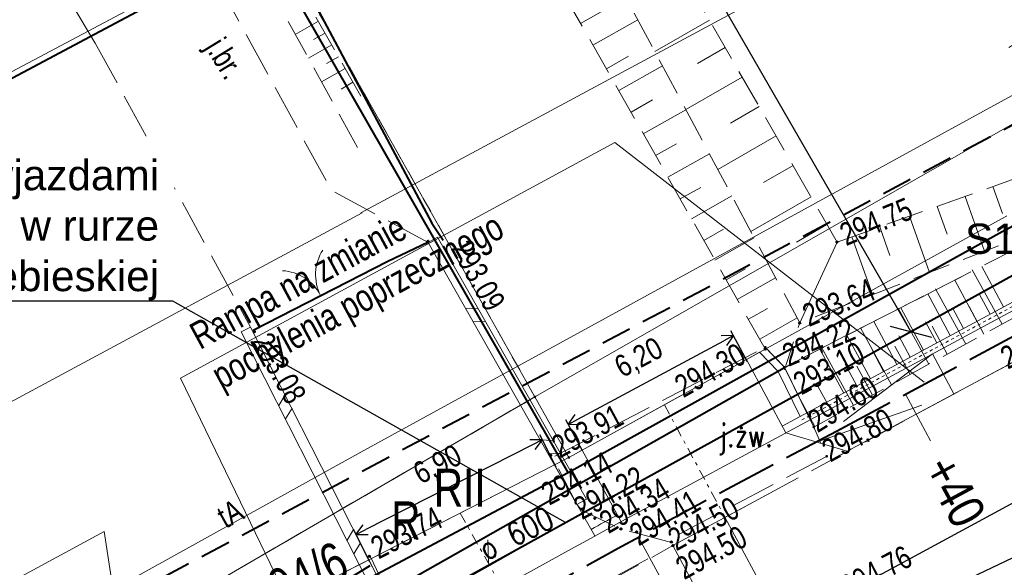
# Model space of a CAD drawing. Header units: metres. Extents: x 7437415 to 7437762, y 5556624 to 5556902.
# Tile 27 of 41: x 7437613 to 7437646, y 5556741 to 5556759. Entities that reach past the tile are written whole.
import ezdxf
from ezdxf import colors
from ezdxf.entities.mleader import LeaderData, LeaderLine
from ezdxf.math import Vec2, Vec3

# ---------------------------------------------------------------- set-up
doc = ezdxf.new("R2010")
doc.units = ezdxf.units.M
doc.header["$MEASUREMENT"] = 0
for name, pattern in [('0.5_0.5', [1.5, 0.5, -0.5, 0.5]), ('314-500', [2.5, 2, -0.5]), ('BUBZ01-500', [1.75, 1.25, -0.5]), ('DGN Style 2', [6.14715, 3.68829, -2.45886]), ('DGN Style 3', [8.60601, 6.14715, -2.45886]), ('DGN Style 4', [0.717182, 0.358367, -0.179184, 0.000447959, -0.179184]), ('EGBU01-500', [1, 0.5, -0.5]), ('KTCR02-500', [1.5, 1, -0.5]), ('KTJZ01-500', [2, 1.5, -0.5])]:
    doc.linetypes.add(name, pattern=pattern)
doc.layers.get('0').update_dxf_attribs({"color": 250, "lineweight": 5})
for name, color, linetype, lineweight in [('!!_robocza', 2, 'Continuous', 30), ('203-Punkt załamania granicy działki nie stabilizowany', 7, 'Continuous', 5), ('905-Brama w ogrodzeniu', 7, 'Continuous', 5), ('BUBZ01', 250, 'Continuous', 5), ('BUBZ01_1', 250, 'Continuous', 5), ('BUIB02_01', 250, 'Continuous', 5), ('BUIB05_01', 250, 'Continuous', 5), ('BUUD02_01', 250, 'Continuous', 5), ('D_balustrada', 7, '0.5_0.5', 20), ('D_kilometraz', 7, 'Continuous', 13), ('D_krawedz swobodna jezdni', 7, 'DGN Style 2', 20), ('D_kraweznik', 7, 'Continuous', 20), ('D_kraweznik obnizony', 7, 'DGN Style 2', 20), ('D_obrzeze', 7, 'Continuous', 20), ('D_opis trasy', 7, 'Continuous', 13), ('D_opisy', 7, 'Continuous', 13), ('D_osie', 1, 'DGN Style 4', 20), ('D_pobocze', 7, 'Continuous', 13), ('D_rampa', 7, 'DGN Style 2', 20), ('D_skarpa', 7, 'DGN Style 3', 20), ('D_skarpa-symbol', 7, 'Continuous', 20), ('D_wymiary', 7, 'Continuous', 13), ('EGBD03', 250, 'Continuous', 5), ('EGBK02', 250, 'Continuous', 5), ('EGBP04_03', 250, 'Continuous', 5), ('EGBU01', 250, 'Continuous', 5), ('Elektryka_kanalizacja_technologiczna', 1, '314-500', 40), ('Elektryka_opisy_kabli', 7, 'Continuous', 13), ('Elektryka_opisy_slupow', 6, 'Continuous', 13), ('ELEKTRYKA_TRASY', 1, 'Continuous', 40), ('KTJZ01', 250, 'Continuous', 5), ('KTKR01', 250, 'Continuous', 5), ('KTOK02', 250, 'Continuous', 5), ('KTOK05_01', 250, 'Continuous', 5), ('MPZP', 250, 'Continuous', 5), ('punkt wysokościowy sztuczny', 7, 'Continuous', 5), ('RTPW01', 250, 'Continuous', 5), ('RTPW02', 250, 'Continuous', 5), ('rzedne dla projektanta', 250, 'Continuous', 5), ('SUPE04', 250, 'Continuous', 5), ('SUPG_01', 250, 'Continuous', 5), ('SUPT_01', 250, 'Continuous', 5), ('SUPW_01', 250, 'Continuous', 5), ('Warstwa 14', 250, 'Continuous', 5)]:
    doc.layers.add(name, color=color, linetype=linetype, lineweight=lineweight)
doc.styles.add('ROMANS', font='arial.ttf', dxfattribs={"width": 0.8})
doc.styles.get("Standard").update_dxf_attribs({"font": 'txt.shx', "width": 0.75})
doc.styles.add('STYL_ARIAL', font='simplex.shx', dxfattribs={"width": 0.75, "oblique": 0.1})
doc.styles.add('Style-Arial Narrow', font='ARIALN.TTF')
doc.linetypes.add('KTOK05_01-500', pattern='A,3.75,[13,dgnlstyle-rozp_2015.shx,S=0.002778,R=0,X=0,Y=0],3.75', length=7.5)
doc.dimstyles.new('1-500', dxfattribs={"dimscale": 10, "dimtxt": 0.2, "dimasz": 0.07, "dimexe": 0, "dimexo": 0, "dimgap": 0.05, "dimtad": 1, "dimdec": 1, "dimzin": 0, "dimtxsty": 'ROMANS', "dimblk": 'ARCHTICK', "dimcen": 0.1, "dimclrt": 256, "dimadec": 0, "dimazin": 0, "dimtfac": 0.666667, "dimtdec": 1, "dimtofl": 0, "dimtmove": 1, "dimatfit": 2, "dimfxl": 0, "dimtolj": 1, "dimtzin": 0, "dimarcsym": 0})

# ---------------------------------------------------------------- blocks, each defined once
blk = doc.blocks.new('203')
at = {"layer": '203-Punkt załamania granicy działki nie stabilizowany', "linetype": 'Continuous', "lineweight": 13}
h = blk.add_hatch(color=96, dxfattribs=at)
edge = h.paths.add_edge_path()
edge.add_arc((0, 0), 0.45, 0, 360)
blk = doc.blocks.new('PW02')
at = {"layer": 'punkt wysokościowy sztuczny', "linetype": 'Continuous', "lineweight": 13}
h = blk.add_hatch(color=0, dxfattribs=at)
edge = h.paths.add_edge_path()
edge.add_arc((0, 0), 0.45, 0, 360)
blk = doc.blocks.new('905')
at = {"layer": '905-Brama w ogrodzeniu', "color": 0, "linetype": 'Continuous', "lineweight": 13}
for centre, start, end in [((-15, 0), 0, 60), ((15, 0), 120, 180)]:
    blk.add_arc(centre, 15, start, end, dxfattribs=at)
blk = doc.blocks.new('SUPE04')
at = {"layer": 'SUPE04', "color": 1, "linetype": 'Continuous', "lineweight": 13}
blk.add_line((5.25, 0), (0.25, 0), dxfattribs=at)
at = {"layer": 'SUPE04', "color": 1, "linetype": 'Continuous', "lineweight": 13, "flags": 128}
blk.add_lwpolyline([(3.9, 0.5), (4.766, 0), (3.9, -0.5)], dxfattribs=at)
blk = doc.blocks.new('_Oblique')
at = {"color": 0, "linetype": 'ByBlock', "lineweight": -2}
blk.add_line((-5, -5), (5, 5), dxfattribs=at)
blk = doc.blocks.new('TerminatorOpen')
at = {"color": 0, "linetype": 'ByBlock', "lineweight": -2}
for q in [(-1, 0.5), (-1, 0), (-1, -0.5)]:
    blk.add_line((0, 0), q, dxfattribs=at)
blk = doc.blocks.new('*D56')
at = {"layer": 'D_wymiary', "color": 0, "lineweight": -2}
for p, q in [((7437631.179, 5556743.903), (7437630.639, 5556744.965)), ((7437630.4, 5556744.641), (7437624.892, 5556741.84)), ((7437625.029, 5556740.775), (7437624.489, 5556741.837))]:
    blk.add_line(p, q, dxfattribs=at)
at = {"layer": 'Defpoints', "color": 0}
for p in [(7437631.261, 5556743.743), (7437624.571, 5556741.676), (7437625.111, 5556740.615)]:
    blk.add_point(p, dxfattribs=at)
at = {"layer": 'D_wymiary', "color": 0, "lineweight": -2, "xscale": 0.36, "yscale": 0.36, "zscale": 0.36}
for p, rotation in [((7437630.721, 5556744.805), 26.9605291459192), ((7437624.571, 5556741.676), 206.9605291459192)]:
    blk.add_blockref('TerminatorOpen', p, dxfattribs=dict(at, rotation=rotation))
at = {"layer": 'D_wymiary', "insert": (7437627.287, 5556743.947), "char_height": 0.72, "attachment_point": 5, "rotation": 26.9605, "style": 'Style-Arial Narrow'}
blk.add_mtext('6,90', dxfattribs=at)
blk = doc.blocks.new('*D57')
at = {"layer": 'D_wymiary', "color": 0, "lineweight": -2}
for p, q in [((7437637.505, 5556747.379), (7437636.952, 5556748.405)), ((7437631.9, 5556745.48), (7437636.72, 5556748.076)), ((7437632.05, 5556744.441), (7437631.497, 5556745.468))]:
    blk.add_line(p, q, dxfattribs=at)
at = {"layer": 'Defpoints', "color": 0}
for p in [(7437637.037, 5556748.247), (7437637.59, 5556747.22), (7437632.135, 5556744.283)]:
    blk.add_point(p, dxfattribs=at)
at = {"layer": 'D_wymiary', "color": 0, "lineweight": -2, "xscale": 0.36, "yscale": 0.36, "zscale": 0.36}
for p, rotation in [((7437637.037, 5556748.247), 28.30396688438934), ((7437631.583, 5556745.309), 208.3039668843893)]:
    blk.add_blockref('TerminatorOpen', p, dxfattribs=dict(at, rotation=rotation))
at = {"layer": 'D_wymiary', "insert": (7437633.934, 5556747.476), "char_height": 0.72, "attachment_point": 5, "rotation": 28.304, "style": 'Style-Arial Narrow'}
blk.add_mtext('6,20', dxfattribs=at)

msp = doc.modelspace()

# ---------------------------------------------------------------- linework, layer by layer
at = {"layer": '!!_robocza'}
msp.add_line((7437639.094, 5556747.391), (7437638.512, 5556747.055), dxfattribs=at)
at = {"layer": 'BUBZ01', "color": 7, "linetype": 'BUBZ01-500', "lineweight": 13}
for p, q in [((7437624.73, 5556756.153), (7437615.329, 5556772.723)), ((7437614.719, 5556772.404), (7437624.76, 5556754.212)), ((7437640.461, 5556751.33), (7437632.96, 5556764.373)), ((7437629.701, 5556762.587), (7437638.09, 5556747.805)), ((7437649.055, 5556752.478), (7437639.226, 5556748.664))]:
    msp.add_line(p, q, dxfattribs=at)
at = {"layer": 'BUBZ01', "color": 7, "linetype": 'BUBZ01-500', "lineweight": 13, "flags": 128}
for points in [[(7437631.291, 5556763.521), (7437639.226, 5556748.664), (7437638.726, 5556747.113)], [(7437649.055, 5556752.478), (7437665.84, 5556761.7), (7437669.56, 5556761.45), (7437655.14, 5556753.67), (7437639.69, 5556745.22), (7437638.72, 5556747.2), (7437649.055, 5556752.478)], [(7437640.461, 5556751.33), (7437648.35, 5556754.145)]]:
    msp.add_lwpolyline(points, dxfattribs=at)
at = {"layer": 'BUBZ01', "color": 7, "linetype": 'Continuous', "lineweight": 13, "flags": 128}
for points in [[(7437645.91, 5556748.62), (7437644.92, 5556750.42)], [(7437644.71, 5556747.96), (7437643.71, 5556749.79)], [(7437643.49, 5556747.3), (7437642.48, 5556749.15)], [(7437645.31, 5556748.29), (7437644.82, 5556749.2)], [(7437642.26, 5556746.62), (7437641.23, 5556748.5)], [(7437644.1, 5556747.63), (7437643.6, 5556748.55)], [(7437641, 5556745.94), (7437639.96, 5556747.84)], [(7437642.88, 5556746.96), (7437642.37, 5556747.89)], [(7437641.63, 5556746.28), (7437641.11, 5556747.23)], [(7437640.37, 5556745.59), (7437639.84, 5556746.55)], [(7437639.73, 5556745.24), (7437639.24, 5556746.14)]]:
    msp.add_lwpolyline(points, dxfattribs=at)
at = {"layer": 'BUBZ01_1', "color": 7, "linetype": 'Continuous', "lineweight": 13}
for p, q in [((7437632.742, 5556758.975), (7437631.992, 5556758.549)), ((7437622.565, 5556758.19), (7437623.328, 5556758.623)), ((7437633.88, 5556758.674), (7437632.399, 5556757.833)), ((7437634.44, 5556757.625), (7437636.244, 5556758.663)), ((7437623.165, 5556758.015), (7437623.55, 5556758.233)), ((7437622.998, 5556757.405), (7437623.771, 5556757.843)), ((7437623.603, 5556757.233), (7437623.992, 5556757.453)), ((7437633.573, 5556757.466), (7437632.842, 5556757.052)), ((7437635.85, 5556757.227), (7437636.767, 5556757.754)), ((7437634.691, 5556757.154), (7437633.249, 5556756.335)), ((7437623.432, 5556756.619), (7437624.213, 5556757.063)), ((7437624.078, 5556756.385), (7437624.472, 5556756.608)), ((7437635.463, 5556755.709), (7437637.326, 5556756.781)), ((7437634.367, 5556756.023), (7437633.655, 5556755.619)), ((7437635.468, 5556755.701), (7437634.062, 5556754.903)), ((7437636.939, 5556755.263), (7437637.886, 5556755.808)), ((7437635.162, 5556754.58), (7437634.468, 5556754.186)), ((7437636.522, 5556753.727), (7437638.446, 5556754.834)), ((7437636.244, 5556754.247), (7437634.875, 5556753.47)), ((7437638.028, 5556753.299), (7437639.006, 5556753.861)), ((7437635.957, 5556753.137), (7437635.281, 5556752.754)), ((7437645.92, 5556752.275), (7437645.603, 5556753.165)), ((7437636.985, 5556752.86), (7437635.651, 5556752.103)), ((7437637.615, 5556751.68), (7437639.603, 5556752.823)), ((7437645.331, 5556751.033), (7437644.687, 5556752.838)), ((7437644.098, 5556751.596), (7437643.772, 5556752.511)), ((7437643.518, 5556750.33), (7437642.856, 5556752.185)), ((7437636.715, 5556751.76), (7437636.057, 5556751.386)), ((7437639.118, 5556751.334), (7437640.126, 5556751.914)), ((7437642.206, 5556750.892), (7437641.87, 5556751.833)), ((7437637.726, 5556751.472), (7437636.427, 5556750.735)), ((7437640.461, 5556751.33), (7437639.226, 5556748.664)), ((7437641.635, 5556749.599), (7437640.954, 5556751.506)), ((7437637.438, 5556750.448), (7437636.797, 5556750.084)), ((7437638.432, 5556750.151), (7437637.166, 5556749.433)), ((7437638.16, 5556749.136), (7437637.536, 5556748.781)), ((7437639.138, 5556748.83), (7437637.905, 5556748.13))]:
    msp.add_line(p, q, dxfattribs=at)
at = {"layer": 'BUIB02_01', "color": 212, "linetype": 'Continuous', "lineweight": 40, "flags": 128}
msp.add_lwpolyline([(7437471.018, 5556680.168), (7437490.105, 5556682.798), (7437506.941, 5556685.963), (7437514.516, 5556687.29), (7437530.92, 5556693.586), (7437543.72, 5556699.172), (7437579.76, 5556716.205), (7437631.582, 5556743.722), (7437615.039, 5556772.576)], dxfattribs=at)
at = {"layer": 'BUIB02_01', "color": 7, "linetype": 'Continuous', "lineweight": 13, "flags": 128}
msp.add_lwpolyline([(7437638.09, 5556747.86), (7437638.72, 5556747.2), (7437639.69, 5556745.22)], dxfattribs=at)
at = {"layer": 'BUIB05_01', "color": 7, "linetype": 'Continuous', "lineweight": 40}
msp.add_line((7437638.72, 5556747.18), (7437623.98, 5556738.84), dxfattribs=at)
at = {"layer": 'BUUD02_01', "color": 7, "linetype": 'Continuous', "lineweight": 13, "flags": 128}
for points in [[(7437627.26, 5556751.49), (7437626.96, 5556751.32)], [(7437626.96, 5556751.32), (7437631.87, 5556742.67)], [(7437627.26, 5556751.49), (7437632.18, 5556742.84)], [(7437628.19, 5556749.15), (7437628.6, 5556749.13)], [(7437628.43, 5556748.71), (7437628.85, 5556748.7)], [(7437620.78, 5556748.37), (7437621.09, 5556748.52)], [(7437620.78, 5556748.37), (7437625.47, 5556739.12)], [(7437621.09, 5556748.52), (7437625.79, 5556739.28)], [(7437622.23, 5556746.29), (7437622.02, 5556745.94)], [(7437622.46, 5556745.85), (7437622.24, 5556745.5)], [(7437630.66, 5556744.8), (7437631.07, 5556744.78)], [(7437630.91, 5556744.36), (7437631.32, 5556744.35)], [(7437632.18, 5556742.84), (7437631.87, 5556742.67)], [(7437624.49, 5556741.84), (7437624.28, 5556741.49)], [(7437624.72, 5556741.4), (7437624.5, 5556741.04)]]:
    msp.add_lwpolyline(points, dxfattribs=at)
at = {"layer": 'D_kilometraz', "flags": 128}
for points in [[(7437643.547, 5556744.767), (7437642.717, 5556746.308)], [(7437634.746, 5556740.026), (7437633.911, 5556741.564)]]:
    msp.add_lwpolyline(points, dxfattribs=at)
at = {"layer": 'D_krawedz swobodna jezdni'}
for p, q in [((7437632.038, 5556744.461), (7437637.465, 5556747.453)), ((7437637.465, 5556747.453), (7437638.768, 5556745.033)), ((7437640.8, 5556744.423), (7437638.768, 5556745.033)), ((7437632.038, 5556744.461), (7437633.326, 5556742.1))]:
    msp.add_line(p, q, dxfattribs=at)
at = {"layer": 'D_kraweznik obnizony'}
msp.add_line((7437635.032, 5556741.317), (7437640.8, 5556744.423), dxfattribs=at)
at = {"layer": 'D_kraweznik obnizony', "extrusion": (0, 0, -1)}
msp.add_arc((-7437777.277, 5556477.184), 300, 59.64038, 61.69603, dxfattribs=at)
at = {"layer": 'D_obrzeze'}
for p, q in [((7437631.127, 5556743.978), (7437624.996, 5556740.841)), ((7437631.127, 5556743.978), (7437632.461, 5556741.628)), ((7437624.996, 5556740.841), (7437626.346, 5556738.186))]:
    msp.add_line(p, q, dxfattribs=at)
at = {"layer": 'D_obrzeze', "extrusion": (0, 0, -1)}
msp.add_arc((-7437777.277, 5556477.184), 301.5, 58.77848, 61.69603, dxfattribs=at)
at = {"layer": 'D_opis trasy', "flags": 128}
msp.add_lwpolyline([(7437635.032, 5556741.317), (7437637.188, 5556737.313)], dxfattribs=at)
at = {"layer": 'D_opisy'}
msp.add_line((7437636.758, 5556742.247), (7437650.799, 5556716.174), dxfattribs=at)
at = {"layer": 'D_opisy', "flags": 128}
for points in [[(7437643.339, 5556746.701), (7437633.122, 5556754.618), (7437618.777, 5556746.84), (7437624.045, 5556735.942)], [(7437617.73, 5556732.149), (7437616.253, 5556741.781), (7437601.909, 5556734.004), (7437610.566, 5556728.1)]]:
    msp.add_lwpolyline(points, dxfattribs=at)
at = {"layer": 'D_osie'}
for p, q in [((7437634.758, 5556745.961), (7437636.758, 5556742.247)), ((7437628.01, 5556742.383), (7437630.13, 5556738.618))]:
    msp.add_line(p, q, dxfattribs=at)
at = {"layer": 'D_pobocze'}
msp.add_line((7437637.465, 5556747.453), (7437637.903, 5556747.694), dxfattribs=at)
at = {"layer": 'D_pobocze', "flags": 128}
for points in [[(7437637.903, 5556747.694), (7437638.512, 5556747.055), (7437639.24, 5556745.571)], [(7437631.127, 5556743.978), (7437631.6, 5556744.22), (7437632.038, 5556744.461)], [(7437624.996, 5556740.841), (7437624.106, 5556740.385), (7437625.367, 5556737.907)]]:
    msp.add_lwpolyline(points, dxfattribs=at)
at = {"layer": 'D_pobocze', "extrusion": (0, 0, -1)}
msp.add_arc((-7437777.277, 5556477.184), 301.75, 61.29324, 61.48108, dxfattribs=at)
at = {"layer": 'D_rampa'}
for p, q in [((7437643.61, 5556747.641), (7437639.784, 5556744.728)), ((7437644.322, 5556746.32), (7437643.61, 5556747.641)), ((7437639.784, 5556744.728), (7437644.322, 5556746.32))]:
    msp.add_line(p, q, dxfattribs=at)
at = {"layer": 'D_skarpa-symbol', "flags": 128}
for points in [[(7437645.081, 5556748.717), (7437644.35, 5556750.075)], [(7437644.201, 5556748.243), (7437643.459, 5556749.62)], [(7437645.522, 5556748.954), (7437645.158, 5556749.628)], [(7437643.321, 5556747.768), (7437642.568, 5556749.165)], [(7437644.641, 5556748.48), (7437644.273, 5556749.164)], [(7437642.44, 5556747.294), (7437641.677, 5556748.71)], [(7437643.761, 5556748.006), (7437643.387, 5556748.699)], [(7437641.56, 5556746.82), (7437640.787, 5556748.255)], [(7437642.88, 5556747.531), (7437642.502, 5556748.235)], [(7437640.679, 5556746.346), (7437639.896, 5556747.801)], [(7437642, 5556747.057), (7437641.616, 5556747.77)], [(7437641.119, 5556746.583), (7437640.73, 5556747.306)]]:
    msp.add_lwpolyline(points, dxfattribs=at)
at = {"layer": 'EGBD03', "color": 96, "linetype": 'Continuous', "lineweight": 13, "flags": 128}
for points in [[(7437615.518, 5556772.822), (7437630.48, 5556746.22)], [(7437630.48, 5556746.22), (7437656.77, 5556761.25)], [(7437631.6, 5556744.22), (7437658.07, 5556758.81)], [(7437610.22, 5556734.46), (7437630.48, 5556746.22)], [(7437631.6, 5556744.22), (7437630.48, 5556746.22)], [(7437631.6, 5556744.22), (7437610.73, 5556733.54)]]:
    msp.add_lwpolyline(points, dxfattribs=at)
at = {"layer": 'EGBU01', "color": 96, "linetype": 'EGBU01-500', "lineweight": 13, "flags": 128}
for points in [[(7437630.48, 5556746.22), (7437615.518, 5556772.822)], [(7437615.518, 5556772.822), (7437630.48, 5556746.22)], [(7437610.22, 5556734.46), (7437630.48, 5556746.22)], [(7437630.48, 5556746.22), (7437610.22, 5556734.46)]]:
    msp.add_lwpolyline(points, dxfattribs=at)
at = {"layer": 'Elektryka_kanalizacja_technologiczna'}
msp.add_line((7437640.444, 5556745.084), (7437678.375, 5556765.511), dxfattribs=at)
at = {"layer": 'Elektryka_kanalizacja_technologiczna', "extrusion": (0, 0, -1)}
msp.add_arc((-7437794.519, 5556448.494), 334.223, 58.80006, 62.54863, dxfattribs=at)
at = {"layer": 'ELEKTRYKA_TRASY', "linetype": 'Continuous'}
msp.add_lwpolyline([(7437624.016, 5556736.97), (7437623.608, 5556737.72), (7437647.306, 5556750.81), (7437647.715, 5556750.008)], dxfattribs=at)
at = {"layer": 'KTJZ01', "color": 7, "linetype": 'KTJZ01-500', "lineweight": 13, "flags": 128}
for points in [[(7437615.96, 5556757.9), (7437614.981, 5556759.539), (7437611.786, 5556759.602), (7437602.283, 5556754.159)], [(7437626.96, 5556751.32), (7437623.76, 5556753.04), (7437620.36, 5556759.25)], [(7437615.96, 5556757.9), (7437621.09, 5556748.52)], [(7437635.25, 5556741.69), (7437640.12, 5556744.26), (7437639.69, 5556745.22), (7437638.72, 5556747.2), (7437638.09, 5556747.86), (7437631.07, 5556744.22), (7437631.87, 5556742.67)], [(7437635.04, 5556741.4), (7437633.32, 5556741.86), (7437632.04, 5556742.47), (7437631.87, 5556742.67)], [(7437625.46, 5556735.97), (7437625.8, 5556737.55), (7437625.97, 5556739.03), (7437625.05, 5556740.94)]]:
    msp.add_lwpolyline(points, dxfattribs=at)
at = {"layer": 'KTKR01', "color": 7, "linetype": 'Continuous', "lineweight": 30, "flags": 128}
msp.add_lwpolyline([(7437640.51, 5556739.6), (7437640.16, 5556738.69), (7437641.17, 5556738.48), (7437648.82, 5556742.13), (7437653.16, 5556744.23), (7437657.63, 5556746.81), (7437662, 5556749.63), (7437662.19, 5556750.54), (7437661.26, 5556750.83), (7437640.51, 5556739.6)], close=True, dxfattribs=at)
at = {"layer": 'KTOK05_01', "color": 7, "linetype": 'KTOK05_01-500', "lineweight": 40, "flags": 128}
for points in [[(7437616.56, 5556771.4), (7437620.83, 5556763.66), (7437627.08, 5556751.96)], [(7437627.08, 5556751.96), (7437627.45, 5556751.4)], [(7437621.18, 5556748.42), (7437625.62, 5556750.7), (7437626.94, 5556751.33)], [(7437625.03, 5556740.64), (7437623.56, 5556739.74)]]:
    msp.add_lwpolyline(points, dxfattribs=at)
at = {"layer": 'rzedne dla projektanta', "color": 7, "linetype": 'Continuous', "lineweight": 40}
for centre in [(7437626.95, 5556751.36), (7437640.46, 5556751.33), (7437639.23, 5556748.66), (7437621.21, 5556748.37), (7437638.09, 5556747.8), (7437631, 5556744.29), (7437632.05, 5556742.52), (7437632.46, 5556742.21), (7437633.32, 5556741.86), (7437633.84, 5556741.76), (7437634.99, 5556741.43), (7437635.04, 5556741.31), (7437625.01, 5556740.96)]:
    msp.add_circle(centre, 0.0225, dxfattribs=at)
at = {"layer": 'SUPG_01', "color": 52, "linetype": 'Continuous', "lineweight": 13, "flags": 128}
msp.add_lwpolyline([(7437505.33, 5556697.53), (7437509.719, 5556697.926), (7437522.113, 5556702.608), (7437540.72, 5556710.32), (7437572.53, 5556724.178), (7437601.779, 5556739.923), (7437624.775, 5556752.295)], dxfattribs=at)
at = {"layer": 'SUPT_01', "color": 30, "linetype": 'Continuous', "lineweight": 13, "flags": 128}
msp.add_lwpolyline([(7437624.834, 5556744.449), (7437603.973, 5556732.899), (7437579.114, 5556719.1), (7437574.314, 5556716.425), (7437544.39, 5556702.175), (7437531.441, 5556696.093), (7437491.469, 5556686.466), (7437485.362, 5556685.024)], dxfattribs=at)
at = {"layer": 'SUPW_01', "color": 5, "linetype": 'Continuous', "lineweight": 13, "flags": 128}
msp.add_lwpolyline([(7437624.519, 5556762.969), (7437600.44, 5556750.19), (7437586.81, 5556744.55), (7437574.29, 5556738.446), (7437539.95, 5556721.509), (7437526.12, 5556714.05), (7437502.465, 5556704.034), (7437498.34, 5556711.451)], dxfattribs=at)
at = {"layer": 'Warstwa 14', "color": 7, "linetype": 'Continuous', "lineweight": 13}
msp.add_line((7437628.947, 5556740.746), (7437628.922, 5556741.497), dxfattribs=at)

# ---------------------------------------------------------------- block references
at = {"layer": 'EGBP04_03', "color": 96, "linetype": 'Continuous', "lineweight": 13, "xscale": 0.1, "yscale": 0.1, "zscale": 0.1}
for p in [(7437630.48, 5556746.22), (7437631.6, 5556744.22)]:
    msp.add_blockref('203', p, dxfattribs=at)
at = {"layer": 'KTOK02', "color": 7, "linetype": 'Continuous', "lineweight": 13, "xscale": 0.1, "yscale": 0.1, "zscale": 0.1, "rotation": 27.079}
msp.add_blockref('905', (7437623.4, 5556749.57), dxfattribs=at)
at = {"layer": 'RTPW02', "color": 7, "linetype": 'Continuous', "lineweight": 13, "xscale": 0.1, "yscale": 0.1, "zscale": 0.1}
for p, rotation in [((7437638.09, 5556747.86), 29.451), ((7437639.69, 5556745.22), 31.95800000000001), ((7437640.12, 5556744.26), 28.387)]:
    msp.add_blockref('PW02', p, dxfattribs=dict(at, rotation=rotation))
msp.add_blockref('PW02', (7437638.72, 5556747.2), dxfattribs=at)
at = {"layer": 'SUPE04', "color": 1, "linetype": 'Continuous', "lineweight": 13, "rotation": 211.6509999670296}
msp.add_blockref('SUPE04', (7437650.6, 5556760.51), dxfattribs=at)

# ---------------------------------------------------------------- texts
at = {"layer": 'D_kilometraz', "insert": (7437643.784, 5556744.127), "char_height": 1.2, "attachment_point": 4, "rotation": 298.304, "line_spacing_factor": 1.6, "style": 'Style-Arial Narrow'}
msp.add_mtext('+40', dxfattribs=at)
at = {"layer": 'D_opisy', "insert": (7437618.992, 5556748.555), "char_height": 0.9, "attachment_point": 1, "rotation": 28.4667}
msp.add_mtext('\\fArial|b0|i0|c238238|p39;Rampa na zmianie\\Ppochylenia poprzecznego', dxfattribs=at)
at = {"layer": 'EGBD03', "color": 96, "linetype": 'Continuous', "lineweight": 30, "insert": (7437621.417, 5556738.905), "char_height": 1.25, "attachment_point": 7, "rotation": 25.5859, "line_spacing_factor": 0.6}
msp.add_mtext('\\FWORKING_1250;\\H1x;\\W0.8;304/6', dxfattribs=at)
at = {"layer": 'EGBK02', "color": 96, "linetype": 'Continuous', "lineweight": 30, "insert": (7437627.143, 5556743.849), "char_height": 1.25, "attachment_point": 1, "line_spacing_factor": 0.6}
msp.add_mtext('\\FWORKING_1250;\\H1x;\\W0.8;RII', dxfattribs=at)
at = {"layer": 'EGBU01', "color": 96, "linetype": 'Continuous', "lineweight": 30, "insert": (7437625.737, 5556741.52), "char_height": 1.25, "attachment_point": 7, "line_spacing_factor": 0.6}
msp.add_mtext('\\FWORKING_1250;\\H1x;\\W0.8;R', dxfattribs=at)
at = {"layer": 'KTJZ01', "color": 7, "linetype": 'Continuous', "lineweight": 13, "width": 0.8}
msp.add_text('j.żw.', height=0.75, dxfattribs=at).set_placement((7437636.565, 5556744.572))
at = {"layer": 'KTJZ01', "color": 7, "linetype": 'Continuous', "lineweight": 13, "insert": (7437620.21, 5556758.16), "char_height": 0.75, "attachment_point": 1, "rotation": 301.501, "line_spacing_factor": 0.6}
msp.add_mtext('\\FWORKING_1250;\\H1x;\\W0.8;j.br.', dxfattribs=at)
at = {"layer": 'RTPW01', "color": 7, "linetype": 'Continuous', "lineweight": 13, "char_height": 0.75, "attachment_point": 7, "line_spacing_factor": 0.6}
for s, insert, rotation in [('\\FWORKING_1250;\\H1x;\\W0.8;293.10', (7437639.287, 5556746.259), 27.824), ('\\FWORKING_1250;\\H1x;\\W0.8;294.30', (7437635.386, 5556746.166), 29.451), ('\\FWORKING_1250;\\H1x;\\W0.8;294.60', (7437639.822, 5556745.008), 31.958), ('\\FWORKING_1250;\\H1x;\\W0.8;294.80', (7437640.239, 5556744.04), 28.387)]:
    msp.add_mtext(s, dxfattribs=dict(at, insert=insert, rotation=rotation))
at = {"layer": 'rzedne dla projektanta', "color": 7, "linetype": 'Continuous', "lineweight": 0, "char_height": 0.75, "attachment_point": 7, "line_spacing_factor": 0.6}
for s, insert, rotation in [('\\FWORKING_1250;\\H1x;\\W0.8; 294.75', (7437640.556, 5556751.099), 22.491), ('\\FWORKING_1250;\\H1x;\\W0.8; 293.09', (7437627.568, 5556751.311), 299.2514), ('\\FWORKING_1250;\\H1x;\\W0.8; 293.64', (7437639.326, 5556748.429), 22.491), ('\\FWORKING_1250;\\H1x;\\W0.8; 294.22', (7437638.658, 5556747.117), 22.491), ('\\FWORKING_1250;\\H1x;\\W0.8; 295.02', (7437645.898, 5556747.014), 25.2313), ('\\FWORKING_1250;\\H1x;\\W0.8; 293.08', (7437620.992, 5556748.248), 299.2514), ('\\FWORKING_1250;\\H1x;\\W0.8; 293.91', (7437631.118, 5556744.07), 28.2362), ('\\FWORKING_1250;\\H1x;\\W0.8; 294.14', (7437630.765, 5556742.509), 28.2362), ('\\FWORKING_1250;\\H1x;\\W0.8; 294.22', (7437631.845, 5556742.032), 28.2362), ('\\FWORKING_1250;\\H1x;\\W0.8; 294.34', (7437632.725, 5556741.562), 30.8573), ('\\FWORKING_1250;\\H1x;\\W0.8; 294.41', (7437633.724, 5556741.156), 30.8573), ('\\FWORKING_1250;\\H1x;\\W0.8; 294.50', (7437634.961, 5556741.001), 28.7501), ('\\FWORKING_1250;\\H1x;\\W0.8; 293.74', (7437625.123, 5556740.737), 26.982), ('\\FWORKING_1250;\\H1x;\\W0.8; 294.50', (7437635.221, 5556740.05), 28.7501), ('\\FWORKING_1250;\\H1x;\\W0.8; 294.76', (7437640.635, 5556739.448), 27.2618)]:
    msp.add_mtext(s, dxfattribs=dict(at, insert=insert, rotation=rotation))
at = {"layer": 'SUPT_01', "color": 30, "linetype": 'Continuous', "lineweight": 13, "insert": (7437620.601, 5556742.034), "char_height": 0.75, "attachment_point": 8, "rotation": 28.9719, "line_spacing_factor": 0.6}
msp.add_mtext('\\FWORKING;\\H1x;\\W0.8;tA', dxfattribs=at)
at = {"layer": 'Warstwa 14', "color": 7, "linetype": 'Continuous', "lineweight": 13, "width": 0.8}
msp.add_text('o 600', height=0.75, rotation=26.3842, dxfattribs=at).set_placement((7437628.881, 5556740.811))

# ---------------------------------------------------------------- dimensions: what is measured, and where the dimension line sits
at = {"layer": 'D_wymiary'}
for base, p1, p2, angle, picture, middle in [((7437637.037, 5556748.247), (7437632.135, 5556744.283), (7437637.59, 5556747.22), 28.304, '*D57', (7437633.934, 5556747.476)), ((7437624.571, 5556741.676), (7437631.261, 5556743.743), (7437625.111, 5556740.615), 206.9605, '*D56', (7437627.287, 5556743.947))]:
    dim = msp.add_linear_dim(base=base, p1=p1, p2=p2, angle=angle, dimstyle='1-500', override={"dimscale": 1, "dimtxt": 0.72, "dimasz": 0.36, "dimexe": 0.18, "dimexo": 0.18, "dimgap": 0.36, "dimdec": 2, "dimzin": 3, "dimtxsty": 'Style-Arial Narrow', "dimblk": 'TerminatorOpen', "dimcen": 0.36, "dimtdec": 2, "dimtofl": 1, "dimtmove": 0, "dimatfit": 1, "dimfrac": 2, "dimtolj": 0, "dimtzin": 3}, dxfattribs=at)
    dim.commit()
    dim.dimension.update_dxf_attribs({"geometry": picture, "text_midpoint": middle})

# ---------------------------------------------------------------- next in the draw order: texts
at = {"layer": 'Elektryka_opisy_slupow', "linetype": 'Continuous', "lineweight": 13, "insert": (7437647.168, 5556751.941), "char_height": 1, "width": 0.59056, "attachment_point": 3, "style": 'STYL_ARIAL', "bg_fill": 2}
msp.add_mtext('{\\fArial|b0|i0|c238|p34;\\W1;S13}', dxfattribs=at)

# ---------------------------------------------------------------- next in the draw order: linework, layer by layer
at = {"layer": 'BUIB02_01', "color": 212, "linetype": 'Continuous', "lineweight": 40, "flags": 128}
msp.add_lwpolyline([(7437631.582, 5556743.722), (7437658.25, 5556758.524), (7437681.414, 5556770.995), (7437736.328, 5556800.083), (7437739.446, 5556801.87)], dxfattribs=at)
at = {"layer": 'D_balustrada', "ltscale": 0.1}
msp.add_line((7437639.295, 5556745.459), (7437679.831, 5556767.289), dxfattribs=at)
at = {"layer": 'D_kraweznik'}
msp.add_line((7437640.8, 5556744.423), (7437678.765, 5556764.869), dxfattribs=at)
at = {"layer": 'D_obrzeze'}
msp.add_line((7437634.321, 5556742.638), (7437684.009, 5556769.397), dxfattribs=at)
at = {"layer": 'D_pobocze'}
msp.add_line((7437638.65, 5556745.253), (7437683.89, 5556769.617), dxfattribs=at)
at = {"layer": 'D_skarpa', "flags": 128}
msp.add_lwpolyline([(7437639.094, 5556747.391), (7437639.251, 5556747.471), (7437639.697, 5556747.699), (7437640.142, 5556747.926), (7437640.587, 5556748.154), (7437641.033, 5556748.381), (7437641.478, 5556748.609), (7437641.924, 5556748.836), (7437642.369, 5556749.064), (7437642.814, 5556749.291), (7437643.26, 5556749.518), (7437643.705, 5556749.746), (7437644.151, 5556749.973), (7437644.596, 5556750.201), (7437645.041, 5556750.428), (7437645.487, 5556750.656), (7437645.932, 5556750.883), (7437646.378, 5556751.111), (7437646.823, 5556751.338), (7437647.268, 5556751.566), (7437647.714, 5556751.793), (7437648.159, 5556752.021), (7437648.605, 5556752.248), (7437649.05, 5556752.475), (7437649.489, 5556752.715), (7437649.928, 5556752.954), (7437650.367, 5556753.194), (7437650.806, 5556753.433), (7437651.245, 5556753.673), (7437651.684, 5556753.912), (7437652.122, 5556754.152), (7437652.561, 5556754.391), (7437653, 5556754.631), (7437653.439, 5556754.87), (7437653.878, 5556755.11), (7437654.317, 5556755.349), (7437654.756, 5556755.589), (7437655.195, 5556755.828), (7437655.634, 5556756.068), (7437656.073, 5556756.307), (7437656.512, 5556756.547), (7437656.951, 5556756.786), (7437657.389, 5556757.026), (7437657.828, 5556757.265), (7437658.267, 5556757.505), (7437658.706, 5556757.744), (7437659.145, 5556757.984), (7437659.586, 5556758.22), (7437660.031, 5556758.448), (7437660.476, 5556758.676), (7437660.921, 5556758.904), (7437661.366, 5556759.132), (7437661.812, 5556759.36), (7437662.257, 5556759.588), (7437662.702, 5556759.816), (7437663.147, 5556760.044), (7437663.592, 5556760.272), (7437664.037, 5556760.5), (7437664.482, 5556760.728), (7437664.927, 5556760.955), (7437665.372, 5556761.183), (7437665.818, 5556761.411), (7437666.263, 5556761.639), (7437666.708, 5556761.867), (7437667.153, 5556762.095), (7437667.598, 5556762.323), (7437668.043, 5556762.551), (7437668.488, 5556762.779), (7437668.933, 5556763.007), (7437669.379, 5556763.235), (7437669.824, 5556763.463), (7437670.264, 5556763.7), (7437670.696, 5556763.953), (7437671.128, 5556764.205), (7437671.56, 5556764.458), (7437671.992, 5556764.71), (7437672.424, 5556764.963), (7437672.855, 5556765.215), (7437673.287, 5556765.468), (7437673.719, 5556765.72), (7437674.151, 5556765.973), (7437674.583, 5556766.225), (7437675.015, 5556766.478), (7437675.447, 5556766.731), (7437675.879, 5556766.983), (7437676.311, 5556767.236), (7437676.742, 5556767.488), (7437677.174, 5556767.741), (7437677.606, 5556767.993), (7437678.038, 5556768.246), (7437678.47, 5556768.498), (7437678.867, 5556768.815), (7437679.159, 5556769.052), (7437679.413, 5556769.257), (7437679.664, 5556769.461)], dxfattribs=at)
at = {"layer": 'D_skarpa-symbol', "flags": 128}
msp.add_lwpolyline([(7437645.962, 5556749.191), (7437645.241, 5556750.53)], dxfattribs=at)
at = {"layer": 'KTJZ01', "color": 7, "linetype": 'KTJZ01-500', "lineweight": 13, "flags": 128}
msp.add_lwpolyline([(7437487.24, 5556665.88), (7437500.01, 5556668.65), (7437509.93, 5556671.34), (7437514.81, 5556672.66), (7437528.54, 5556677.57), (7437546.18, 5556685.08), (7437562.31, 5556693.39), (7437575.78, 5556700.17), (7437584.6, 5556705.2), (7437599.33, 5556712.79), (7437607.41, 5556717.03), (7437624.22, 5556725.75), (7437636.91, 5556731.79), (7437639.91, 5556733.3), (7437648.13, 5556737.1), (7437664.08, 5556744.94), (7437674.41, 5556750.47), (7437695.47, 5556762.01), (7437726.23, 5556778.98), (7437745.592, 5556790.579), (7437740.524, 5556799.89), (7437726.071, 5556794.065), (7437721.424, 5556793.261), (7437718.653, 5556793.684), (7437716.454, 5556794.853), (7437714.78, 5556796.65), (7437713.44, 5556798.18), (7437704.05, 5556814.76), (7437696.46, 5556806.77), (7437698.53, 5556806.84), (7437700.74, 5556806.26), (7437702.79, 5556804.94), (7437704.06, 5556803.16), (7437709.44, 5556793.77), (7437711.44, 5556790.12), (7437712.13, 5556787.63), (7437712.21, 5556785.35), (7437711.59, 5556783.66), (7437709.87, 5556781.76), (7437701.28, 5556777.09), (7437699.42, 5556776.48), (7437697.78, 5556776.19), (7437695.76, 5556776.41), (7437693.65, 5556777.51), (7437692.09, 5556778.89), (7437690.49, 5556781.22), (7437685.25, 5556778.28), (7437686.1, 5556775.03), (7437686.085, 5556773.72), (7437685.81, 5556772.51), (7437685.3, 5556771.32), (7437684.475, 5556769.98), (7437683.43, 5556768.68), (7437682.12, 5556767.23), (7437680.52, 5556765.9), (7437679.609, 5556765.424), (7437667.4, 5556758.73), (7437656.58, 5556752.94), (7437646.03, 5556747.24), (7437635.04, 5556741.31), (7437625.46, 5556735.97), (7437617.31, 5556731.03), (7437610.73, 5556727.32), (7437599.83, 5556721.28), (7437592.56, 5556717.41), (7437581.48, 5556711.39), (7437572.19, 5556706.38), (7437570.63, 5556705.57), (7437559.43, 5556699.57), (7437555.27, 5556697.37), (7437547.58, 5556693.6), (7437542.1, 5556690.99), (7437536.78, 5556688.64), (7437527.13, 5556684.56), (7437524.75, 5556685.69), (7437522.99, 5556687.15), (7437521.44, 5556689.45), (7437520.46, 5556691.39), (7437515.43, 5556689.51), (7437516.09, 5556686.202), (7437515.98, 5556684.5), (7437514.73, 5556681.38), (7437513.55, 5556680.28), (7437512.1, 5556679.32), (7437507.87, 5556678.13), (7437498.81, 5556675.82), (7437492.9, 5556674.29)], dxfattribs=at)
at = {"layer": 'MPZP', "color": 212, "linetype": 'KTOK05_01-500', "lineweight": 40, "flags": 128}
msp.add_lwpolyline([(7437480.35, 5556702.039), (7437498.164, 5556705.138), (7437519.727, 5556710.673), (7437570.307, 5556733.919), (7437638.513, 5556770.222), (7437729.943, 5556819.329)], dxfattribs=at)
at = {"layer": 'MPZP', "color": 212, "linetype": 'KTCR02-500', "lineweight": 40, "flags": 128}
msp.add_lwpolyline([(7437738.295, 5556803.984), (7437715.191, 5556791.784), (7437661.349, 5556763.226), (7437574.511, 5556717.006), (7437530.05, 5556696.506), (7437525.798, 5556698.029), (7437514.19, 5556719.761)], dxfattribs=at)
at = {"layer": 'SUPG_01', "color": 52, "linetype": 'Continuous', "lineweight": 13, "flags": 128}
msp.add_lwpolyline([(7437732.989, 5556813.733), (7437728.61, 5556811.05), (7437696.05, 5556793.43), (7437665.38, 5556774.15), (7437624.73, 5556752.297)], dxfattribs=at)
at = {"layer": 'SUPT_01', "color": 30, "linetype": 'Continuous', "lineweight": 13, "flags": 128}
msp.add_lwpolyline([(7437624.834, 5556744.449), (7437654.2, 5556760.54), (7437665.43, 5556766.7), (7437672.97, 5556770.83), (7437672.97, 5556770.83), (7437705.49, 5556788.37), (7437705.49, 5556788.37), (7437729.04, 5556801.46), (7437729.04, 5556801.46), (7437737.403, 5556805.623)], dxfattribs=at)

# ---------------------------------------------------------------- next in the draw order: leaders
at = {"layer": 'Elektryka_opisy_kabli', "linetype": 'Continuous', "lineweight": 13}
ml = msp.add_multileader_mtext('Standard', dxfattribs=at)
ml.set_content('{\\fArial|b0|i0|c238|p34;\\W1;Projektowany kabel nn\\PYAKXS 4x35 w\\fArial|b1|i0|c238|p34; \\fArial|b0|i0|c238|p34;rurze DVRɸ75}', color=256, style='STYL_ARIAL')
ml.set_leader_properties()
ml.set_arrow_properties(name='OBLIQUE')
ml.build(insert=Vec2(0, 0))
ml.multileader.update_dxf_attribs({"text_left_attachment_type": 5, "text_right_attachment_type": 5, "dogleg_length": 0.36, "arrow_head_size": 0.1})
ctx = ml.context
ctx.base_point, ctx.char_height, ctx.arrow_head_size, ctx.landing_gap_size, ctx.plane_origin = Vec3(7437616.811, 5556760.347), 1, 0.1, 0.09, Vec3(7437571.705, 5556733.455)
ctx.left_attachment, ctx.right_attachment, ctx.text_align_type = 5, 5, 2
notes = []
notes.append((ctx, [(1, (1, 1, 0), (7437635.998, 5556760.347), (-1, 0), 0.36, [(0, [(7437642.902, 5556748.377)], 0, [])])]))
ctx.mtext.insert, ctx.mtext.alignment, ctx.mtext.line_spacing_style, ctx.mtext.flow_direction = Vec3(7437635.548, 5556763.347), 3, 2, 5
ctx.mtext.has_bg_fill, ctx.mtext.bg_color, ctx.mtext.bg_scale_factor, ctx.mtext.bg_transparency, ctx.mtext.use_window_bg_color = 1, -1027028792, 1.5, 0, 1
for ctx, leaders in notes:
    for number, flags, end, landing, length, lines in leaders:
        leader = LeaderData()
        leader.index, (leader.has_last_leader_line, leader.has_dogleg_vector, leader.attachment_direction) = number, flags
        leader.last_leader_point, leader.dogleg_vector, leader.dogleg_length = Vec3(end), Vec3(landing), length
        for number, points, colour, breaks in lines:
            line = LeaderLine()
            line.index, line.vertices, line.color, line.breaks = number, Vec3.list(points), colors.encode_raw_color(colour), breaks
            leader.lines.append(line)
        ctx.leaders.append(leader)

# ---------------------------------------------------------------- next in the draw order: leaders
ml = msp.add_multileader_mtext('Standard', dxfattribs=at)
ml.set_content('{\\fArial|b0|i0|c238|p34;\\W1;Kabel pod wjazdami \\Pchronić w rurze \\PDVK ɸ75 niebieskiej}', color=256, style='STYL_ARIAL')
ml.set_leader_properties()
ml.set_arrow_properties(name='OBLIQUE')
ml.build(insert=Vec2(0, 0))
ml.multileader.update_dxf_attribs({"text_left_attachment_type": 5, "text_right_attachment_type": 5, "dogleg_length": 0.36, "arrow_head_size": 0.1})
ctx = ml.context
ctx.base_point, ctx.char_height, ctx.arrow_head_size, ctx.landing_gap_size, ctx.plane_origin = Vec3(7437605.671, 5556749.379), 1, 0.1, 0.09, Vec3(7437546.822, 5556721.11)
ctx.left_attachment, ctx.right_attachment, ctx.text_align_type = 5, 5, 2
notes = []
notes.append((ctx, [(1, (1, 1, 0), (7437618.518, 5556749.379), (-1, 0), 0.36, [(1, [(7437612.519, 5556731.399), (7437631.489, 5556742.073)], 0, [])])]))
ctx.mtext.insert, ctx.mtext.alignment, ctx.mtext.line_spacing_style, ctx.mtext.flow_direction = Vec3(7437618.068, 5556754.045), 3, 2, 5
ctx.mtext.has_bg_fill, ctx.mtext.bg_color, ctx.mtext.bg_scale_factor, ctx.mtext.bg_transparency, ctx.mtext.use_window_bg_color = 1, -1027028792, 1.5, 0, 1
for ctx, leaders in notes:
    for number, flags, end, landing, length, lines in leaders:
        leader = LeaderData()
        leader.index, (leader.has_last_leader_line, leader.has_dogleg_vector, leader.attachment_direction) = number, flags
        leader.last_leader_point, leader.dogleg_vector, leader.dogleg_length = Vec3(end), Vec3(landing), length
        for number, points, colour, breaks in lines:
            line = LeaderLine()
            line.index, line.vertices, line.color, line.breaks = number, Vec3.list(points), colors.encode_raw_color(colour), breaks
            leader.lines.append(line)
        ctx.leaders.append(leader)

doc.saveas('drawing.dxf')
